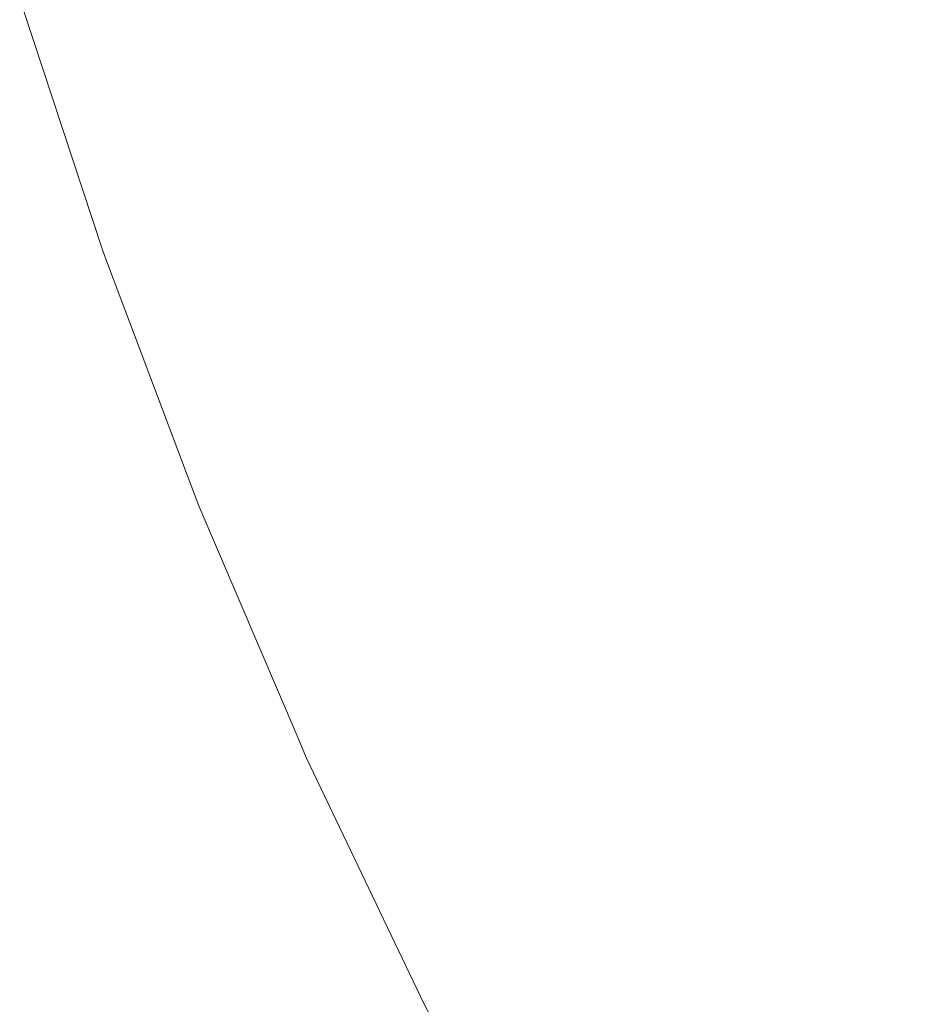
# Model space of a CAD drawing. Header units: centimetres. Extents: x -26 to 27.3, y 37.2 to 39.
# Tile 8 of 256: x -25.9553 to -25.9412, y 37.2551 to 37.2704. Entities that reach past the tile are written whole.
import ezdxf

# ---------------------------------------------------------------- set-up
doc = ezdxf.new("R2010")
doc.units = ezdxf.units.CM
doc.header["$LTSCALE"] = 2.54
doc.layers.add('Lucido design-1', color=7, linetype='Continuous')

# ---------------------------------------------------------------- blocks, each defined once
blk = doc.blocks.new('Gruppo-6-1')
at = {"color": 7, "linetype": 'Continuous', "lineweight": 9}
for points, invisible_edges in [([(-25.942953, 37.270709, -349.335655), (-25.944125, 37.274267, -349.335655), (-25.945934, 37.273714, -349.339392), (-25.944736, 37.270079, -349.339392)], 15), ([(-25.942953, 37.270709, -373.302418), (-25.944125, 37.274267, -373.302418), (-25.945934, 37.273714, -373.306155), (-25.944736, 37.270079, -373.306155)], 15), ([(-25.944381, 37.270204, -350.026716), (-25.945574, 37.273824, -350.026716), (-25.943773, 37.274375, -350.030363), (-25.942605, 37.270832, -350.030363)], 15), ([(-25.944381, 37.270204, -373.993479), (-25.945574, 37.273824, -373.993479), (-25.943773, 37.274375, -373.997126), (-25.942605, 37.270832, -373.997126)], 15), ([(-25.946016, 37.269627, -350.02299), (-25.947232, 37.273316, -350.02299), (-25.945574, 37.273824, -350.026716), (-25.944381, 37.270204, -350.026716)], 15), ([(-25.946016, 37.269627, -373.989753), (-25.947232, 37.273316, -373.989753), (-25.945574, 37.273824, -373.993479), (-25.944381, 37.270204, -373.993479)], 15), ([(-25.944736, 37.270079, -349.339392), (-25.945934, 37.273714, -349.339392), (-25.947589, 37.273207, -349.343202), (-25.946368, 37.269502, -349.343202)], 15), ([(-25.944736, 37.270079, -373.306155), (-25.945934, 37.273714, -373.306155), (-25.947589, 37.273207, -373.309965), (-25.946368, 37.269502, -373.309965)], 15), ([(-25.946368, 37.269502, -349.343202), (-25.947589, 37.273207, -349.343202), (-25.94909, 37.272747, -349.347077), (-25.947848, 37.268979, -349.347077)], 15), ([(-25.946368, 37.269502, -373.309965), (-25.947589, 37.273207, -373.309965), (-25.94909, 37.272747, -373.31384), (-25.947848, 37.268979, -373.31384)], 15), ([(-25.947506, 37.2691, -350.019194), (-25.948743, 37.272853, -350.019194), (-25.947232, 37.273316, -350.02299), (-25.946016, 37.269627, -350.02299)], 15), ([(-25.947506, 37.2691, -373.985957), (-25.948743, 37.272853, -373.985957), (-25.947232, 37.273316, -373.989753), (-25.946016, 37.269627, -373.989753)], 15), ([(-25.947848, 37.268979, -349.347077), (-25.94909, 37.272747, -349.347077), (-25.950433, 37.272336, -349.35101), (-25.949172, 37.268511, -349.35101)], 15), ([(-25.947848, 37.268979, -373.31384), (-25.94909, 37.272747, -373.31384), (-25.950433, 37.272336, -373.317773), (-25.949172, 37.268511, -373.317773)], 15), ([(-25.948849, 37.268625, -350.015332), (-25.950105, 37.272436, -350.015332), (-25.948743, 37.272853, -350.019194), (-25.947506, 37.2691, -350.019194)], 15), ([(-25.948849, 37.268625, -373.982095), (-25.950105, 37.272436, -373.982095), (-25.948743, 37.272853, -373.985957), (-25.947506, 37.2691, -373.985957)], 15), ([(-25.950042, 37.268204, -350.011411), (-25.951315, 37.272066, -350.011411), (-25.950105, 37.272436, -350.015332), (-25.948849, 37.268625, -350.015332)], 15), ([(-25.950042, 37.268204, -373.978174), (-25.951315, 37.272066, -373.978174), (-25.950105, 37.272436, -373.982095), (-25.948849, 37.268625, -373.982095)], 15), ([(-25.949172, 37.268511, -349.35101), (-25.950433, 37.272336, -349.35101), (-25.951617, 37.271973, -349.354995), (-25.95034, 37.268099, -349.354995)], 15), ([(-25.949172, 37.268511, -373.317773), (-25.950433, 37.272336, -373.317773), (-25.951617, 37.271973, -373.321758), (-25.95034, 37.268099, -373.321758)], 15), ([(-25.95034, 37.268099, -349.354995), (-25.951617, 37.271973, -349.354995), (-25.95264, 37.27166, -349.359025), (-25.951348, 37.267742, -349.359025)], 15), ([(-25.95034, 37.268099, -373.321758), (-25.951617, 37.271973, -373.321758), (-25.95264, 37.27166, -373.325788), (-25.951348, 37.267742, -373.325788)], 15), ([(-25.951083, 37.267836, -350.007438), (-25.95237, 37.271742, -350.007438), (-25.951315, 37.272066, -350.011411), (-25.950042, 37.268204, -350.011411)], 15), ([(-25.951083, 37.267836, -373.974201), (-25.95237, 37.271742, -373.974201), (-25.951315, 37.272066, -373.978174), (-25.950042, 37.268204, -373.978174)], 15), ([(-25.951969, 37.267523, -350.00342), (-25.953269, 37.271467, -350.00342), (-25.95237, 37.271742, -350.007438), (-25.951083, 37.267836, -350.007438)], 15), ([(-25.951969, 37.267523, -373.970183), (-25.953269, 37.271467, -373.970183), (-25.95237, 37.271742, -373.974201), (-25.951083, 37.267836, -373.974201)], 15), ([(-25.951348, 37.267742, -349.359025), (-25.95264, 37.27166, -349.359025), (-25.953501, 37.271396, -349.363092), (-25.952197, 37.267443, -349.363092)], 15), ([(-25.951348, 37.267742, -373.325788), (-25.95264, 37.27166, -373.325788), (-25.953501, 37.271396, -373.329855), (-25.952197, 37.267443, -373.329855)], 15), ([(-25.941288, 37.267341, -350.030363), (-25.942605, 37.270832, -350.030363), (-25.940691, 37.271508, -350.033928), (-25.939404, 37.268098, -350.033928)], 15), ([(-25.941288, 37.267341, -373.997126), (-25.942605, 37.270832, -373.997126), (-25.940691, 37.271508, -374.000691), (-25.939404, 37.268098, -374.000691)], 15), ([(-25.952197, 37.267443, -349.363092), (-25.953501, 37.271396, -349.363092), (-25.954198, 37.271183, -349.367189), (-25.952885, 37.267199, -349.367189)], 15), ([(-25.952197, 37.267443, -373.329855), (-25.953501, 37.271396, -373.329855), (-25.954198, 37.271183, -373.333952), (-25.952885, 37.267199, -373.333952)], 15), ([(-25.952698, 37.267266, -349.999363), (-25.954008, 37.271241, -349.999363), (-25.953269, 37.271467, -350.00342), (-25.951969, 37.267523, -350.00342)], 15), ([(-25.952698, 37.267266, -373.966126), (-25.954008, 37.271241, -373.966126), (-25.953269, 37.271467, -373.970183), (-25.951969, 37.267523, -373.970183)], 15), ([(-25.939729, 37.267967, -349.331997), (-25.941022, 37.271391, -349.331997), (-25.942953, 37.270709, -349.335655), (-25.94163, 37.267204, -349.335655)], 15), ([(-25.939729, 37.267967, -373.29876), (-25.941022, 37.271391, -373.29876), (-25.942953, 37.270709, -373.302418), (-25.94163, 37.267204, -373.302418)], 15), ([(-25.953269, 37.267064, -349.995273), (-25.954588, 37.271063, -349.995273), (-25.954008, 37.271241, -349.999363), (-25.952698, 37.267266, -349.999363)], 15), ([(-25.953269, 37.267064, -373.962036), (-25.954588, 37.271063, -373.962036), (-25.954008, 37.271241, -373.966126), (-25.952698, 37.267266, -373.966126)], 15), ([(-25.953681, 37.266918, -349.991159), (-25.955005, 37.270936, -349.991159), (-25.954588, 37.271063, -349.995273), (-25.953269, 37.267064, -349.995273)], 15), ([(-25.953681, 37.266918, -373.957922), (-25.955005, 37.270936, -373.957922), (-25.954588, 37.271063, -373.962036), (-25.953269, 37.267064, -373.962036)], 15), ([(-25.952885, 37.267199, -349.367189), (-25.954198, 37.271183, -349.367189), (-25.954732, 37.271019, -349.37131), (-25.953411, 37.267014, -349.37131)], 15), ([(-25.952885, 37.267199, -373.333952), (-25.954198, 37.271183, -373.333952), (-25.954732, 37.271019, -373.338073), (-25.953411, 37.267014, -373.338073)], 15), ([(-25.953775, 37.266885, -349.375446), (-25.955101, 37.270906, -349.375446), (-25.955305, 37.270844, -349.379592), (-25.953977, 37.266814, -349.379592)], 15), ([(-25.953775, 37.266885, -373.342209), (-25.955101, 37.270906, -373.342209), (-25.955305, 37.270844, -373.346355), (-25.953977, 37.266814, -373.346355)], 15), ([(-25.953932, 37.26683, -349.987027), (-25.955259, 37.270858, -349.987027), (-25.955005, 37.270936, -349.991159), (-25.953681, 37.266918, -349.991159)], 15), ([(-25.953932, 37.26683, -373.95379), (-25.955259, 37.270858, -373.95379), (-25.955005, 37.270936, -373.957922), (-25.953681, 37.266918, -373.957922)], 15), ([(-25.953411, 37.267014, -349.37131), (-25.954732, 37.271019, -349.37131), (-25.955101, 37.270906, -349.375446), (-25.953775, 37.266885, -349.375446)], 15), ([(-25.953411, 37.267014, -373.338073), (-25.954732, 37.271019, -373.338073), (-25.955101, 37.270906, -373.342209), (-25.953775, 37.266885, -373.342209)], 15), ([(-25.955253, 37.270534, -349.382667), (-25.954021, 37.266798, -349.382667), (-25.953977, 37.266814, -349.379592), (-25.955305, 37.270844, -349.379592)], 14), ([(-25.955253, 37.270534, -373.34943), (-25.954021, 37.266798, -373.34943), (-25.953977, 37.266814, -373.346355), (-25.955305, 37.270844, -373.346355)], 14), ([(-25.955259, 37.270858, -349.987027), (-25.953932, 37.26683, -349.987027), (-25.954021, 37.266798, -349.982667), (-25.955253, 37.270534, -349.982667)], 11), ([(-25.955259, 37.270858, -373.95379), (-25.953932, 37.26683, -373.95379), (-25.954021, 37.266798, -373.94943), (-25.955253, 37.270534, -373.94943)], 11), ([(-25.943036, 37.266639, -350.026716), (-25.944381, 37.270204, -350.026716), (-25.942605, 37.270832, -350.030363), (-25.941288, 37.267341, -350.030363)], 15), ([(-25.943036, 37.266639, -373.993479), (-25.944381, 37.270204, -373.993479), (-25.942605, 37.270832, -373.997126), (-25.941288, 37.267341, -373.997126)], 15), ([(-25.94163, 37.267204, -349.335655), (-25.942953, 37.270709, -349.335655), (-25.944736, 37.270079, -349.339392), (-25.943384, 37.266498, -349.339392)], 15), ([(-25.94163, 37.267204, -373.302418), (-25.942953, 37.270709, -373.302418), (-25.944736, 37.270079, -373.306155), (-25.943384, 37.266498, -373.306155)], 15), ([(-25.954021, 37.266798, -349.382667), (-25.955253, 37.270534, -349.382667), (-25.955253, 37.270534, -349.982667), (-25.954021, 37.266798, -349.982667)], 10), ([(-25.954021, 37.266798, -373.34943), (-25.955253, 37.270534, -373.34943), (-25.955253, 37.270534, -373.94943), (-25.954021, 37.266798, -373.94943)], 10), ([(-25.944644, 37.265992, -350.02299), (-25.946016, 37.269627, -350.02299), (-25.944381, 37.270204, -350.026716), (-25.943036, 37.266639, -350.026716)], 15), ([(-25.944644, 37.265992, -373.989753), (-25.946016, 37.269627, -373.989753), (-25.944381, 37.270204, -373.993479), (-25.943036, 37.266639, -373.993479)], 15), ([(-25.943384, 37.266498, -349.339392), (-25.944736, 37.270079, -349.339392), (-25.946368, 37.269502, -349.343202), (-25.944991, 37.265853, -349.343202)], 15), ([(-25.943384, 37.266498, -373.306155), (-25.944736, 37.270079, -373.306155), (-25.946368, 37.269502, -373.309965), (-25.944991, 37.265853, -373.309965)], 15), ([(-25.946111, 37.265403, -350.019194), (-25.947506, 37.2691, -350.019194), (-25.946016, 37.269627, -350.02299), (-25.944644, 37.265992, -350.02299)], 15), ([(-25.946111, 37.265403, -373.985957), (-25.947506, 37.2691, -373.985957), (-25.946016, 37.269627, -373.989753), (-25.944644, 37.265992, -373.989753)], 15), ([(-25.944991, 37.265853, -349.343202), (-25.946368, 37.269502, -349.343202), (-25.947848, 37.268979, -349.347077), (-25.946447, 37.265268, -349.347077)], 15), ([(-25.944991, 37.265853, -373.309965), (-25.946368, 37.269502, -373.309965), (-25.947848, 37.268979, -373.31384), (-25.946447, 37.265268, -373.31384)], 15), ([(-25.947433, 37.264872, -350.015332), (-25.948849, 37.268625, -350.015332), (-25.947506, 37.2691, -350.019194), (-25.946111, 37.265403, -350.019194)], 15), ([(-25.947433, 37.264872, -373.982095), (-25.948849, 37.268625, -373.982095), (-25.947506, 37.2691, -373.985957), (-25.946111, 37.265403, -373.985957)], 15), ([(-25.946447, 37.265268, -349.347077), (-25.947848, 37.268979, -349.347077), (-25.949172, 37.268511, -349.35101), (-25.94775, 37.264744, -349.35101)], 15), ([(-25.946447, 37.265268, -373.31384), (-25.947848, 37.268979, -373.31384), (-25.949172, 37.268511, -373.317773), (-25.94775, 37.264744, -373.317773)], 15), ([(-25.948607, 37.2644, -350.011411), (-25.950042, 37.268204, -350.011411), (-25.948849, 37.268625, -350.015332), (-25.947433, 37.264872, -350.015332)], 15), ([(-25.948607, 37.2644, -373.978174), (-25.950042, 37.268204, -373.978174), (-25.948849, 37.268625, -373.982095), (-25.947433, 37.264872, -373.982095)], 15), ([(-25.94775, 37.264744, -349.35101), (-25.949172, 37.268511, -349.35101), (-25.95034, 37.268099, -349.354995), (-25.948899, 37.264282, -349.354995)], 15), ([(-25.94775, 37.264744, -373.317773), (-25.949172, 37.268511, -373.317773), (-25.95034, 37.268099, -373.321758), (-25.948899, 37.264282, -373.321758)], 15), ([(-25.949631, 37.263988, -350.007438), (-25.951083, 37.267836, -350.007438), (-25.950042, 37.268204, -350.011411), (-25.948607, 37.2644, -350.011411)], 15), ([(-25.949631, 37.263988, -373.974201), (-25.951083, 37.267836, -373.974201), (-25.950042, 37.268204, -373.978174), (-25.948607, 37.2644, -373.978174)], 15), ([(-25.948899, 37.264282, -349.354995), (-25.95034, 37.268099, -349.354995), (-25.951348, 37.267742, -349.359025), (-25.949892, 37.263883, -349.359025)], 15), ([(-25.948899, 37.264282, -373.321758), (-25.95034, 37.268099, -373.321758), (-25.951348, 37.267742, -373.325788), (-25.949892, 37.263883, -373.325788)], 15), ([(-25.939823, 37.263909, -350.030363), (-25.941288, 37.267341, -350.030363), (-25.939404, 37.268098, -350.033928), (-25.937974, 37.264745, -350.033928)], 15), ([(-25.939823, 37.263909, -373.997126), (-25.941288, 37.267341, -373.997126), (-25.939404, 37.268098, -374.000691), (-25.937974, 37.264745, -374.000691)], 15), ([(-25.938293, 37.264601, -349.331997), (-25.939729, 37.267967, -349.331997), (-25.94163, 37.267204, -349.335655), (-25.940159, 37.263757, -349.335655)], 15), ([(-25.938293, 37.264601, -373.29876), (-25.939729, 37.267967, -373.29876), (-25.94163, 37.267204, -373.302418), (-25.940159, 37.263757, -373.302418)], 15), ([(-25.949892, 37.263883, -349.359025), (-25.951348, 37.267742, -349.359025), (-25.952197, 37.267443, -349.363092), (-25.950728, 37.263548, -349.363092)], 15), ([(-25.949892, 37.263883, -373.325788), (-25.951348, 37.267742, -373.325788), (-25.952197, 37.267443, -373.329855), (-25.950728, 37.263548, -373.329855)], 15), ([(-25.950502, 37.263638, -350.00342), (-25.951969, 37.267523, -350.00342), (-25.951083, 37.267836, -350.007438), (-25.949631, 37.263988, -350.007438)], 15), ([(-25.950502, 37.263638, -373.970183), (-25.951969, 37.267523, -373.970183), (-25.951083, 37.267836, -373.974201), (-25.949631, 37.263988, -373.974201)], 15), ([(-25.950728, 37.263548, -349.363092), (-25.952197, 37.267443, -349.363092), (-25.952885, 37.267199, -349.367189), (-25.951404, 37.263276, -349.367189)], 15), ([(-25.950728, 37.263548, -373.329855), (-25.952197, 37.267443, -373.329855), (-25.952885, 37.267199, -373.333952), (-25.951404, 37.263276, -373.333952)], 15), ([(-25.95122, 37.26335, -349.999363), (-25.952698, 37.267266, -349.999363), (-25.951969, 37.267523, -350.00342), (-25.950502, 37.263638, -350.00342)], 15), ([(-25.95122, 37.26335, -373.966126), (-25.952698, 37.267266, -373.966126), (-25.951969, 37.267523, -373.970183), (-25.950502, 37.263638, -373.970183)], 15), ([(-25.951782, 37.263124, -349.995273), (-25.953269, 37.267064, -349.995273), (-25.952698, 37.267266, -349.999363), (-25.95122, 37.26335, -349.999363)], 15), ([(-25.951782, 37.263124, -373.962036), (-25.953269, 37.267064, -373.962036), (-25.952698, 37.267266, -373.966126), (-25.95122, 37.26335, -373.966126)], 15), ([(-25.94154, 37.263133, -350.026716), (-25.943036, 37.266639, -350.026716), (-25.941288, 37.267341, -350.030363), (-25.939823, 37.263909, -350.030363)], 15), ([(-25.94154, 37.263133, -373.993479), (-25.943036, 37.266639, -373.993479), (-25.941288, 37.267341, -373.997126), (-25.939823, 37.263909, -373.997126)], 15), ([(-25.951404, 37.263276, -349.367189), (-25.952885, 37.267199, -349.367189), (-25.953411, 37.267014, -349.37131), (-25.951922, 37.263068, -349.37131)], 15), ([(-25.951404, 37.263276, -373.333952), (-25.952885, 37.267199, -373.333952), (-25.953411, 37.267014, -373.338073), (-25.951922, 37.263068, -373.338073)], 15), ([(-25.940159, 37.263757, -349.335655), (-25.94163, 37.267204, -349.335655), (-25.943384, 37.266498, -349.339392), (-25.941882, 37.262978, -349.339392)], 15), ([(-25.940159, 37.263757, -373.302418), (-25.94163, 37.267204, -373.302418), (-25.943384, 37.266498, -373.306155), (-25.941882, 37.262978, -373.306155)], 15), ([(-25.951922, 37.263068, -349.37131), (-25.953411, 37.267014, -349.37131), (-25.953775, 37.266885, -349.375446), (-25.95228, 37.262924, -349.375446)], 15), ([(-25.951922, 37.263068, -373.338073), (-25.953411, 37.267014, -373.338073), (-25.953775, 37.266885, -373.342209), (-25.95228, 37.262924, -373.342209)], 15), ([(-25.952187, 37.262961, -349.991159), (-25.953681, 37.266918, -349.991159), (-25.953269, 37.267064, -349.995273), (-25.951782, 37.263124, -349.995273)], 15), ([(-25.952187, 37.262961, -373.957922), (-25.953681, 37.266918, -373.957922), (-25.953269, 37.267064, -373.962036), (-25.951782, 37.263124, -373.962036)], 15), ([(-25.953988, 37.266709, -349.982667), (-25.954021, 37.266798, -349.982667), (-25.953932, 37.26683, -349.987027)], 10), ([(-25.953988, 37.266709, -373.94943), (-25.954021, 37.266798, -373.94943), (-25.953932, 37.26683, -373.95379)], 10), ([(-25.953977, 37.266814, -349.379592), (-25.954021, 37.266798, -349.382667), (-25.953988, 37.266709, -349.382667)], 9), ([(-25.953977, 37.266814, -373.346355), (-25.954021, 37.266798, -373.34943), (-25.953988, 37.266709, -373.34943)], 9), ([(-25.954021, 37.266798, -349.982667), (-25.953988, 37.266709, -349.982667), (-25.953988, 37.266709, -349.382667), (-25.954021, 37.266798, -349.382667)], 10), ([(-25.954021, 37.266798, -373.94943), (-25.953988, 37.266709, -373.94943), (-25.953988, 37.266709, -373.34943), (-25.954021, 37.266798, -373.34943)], 10), ([(-25.953932, 37.26683, -349.987027), (-25.952434, 37.262862, -349.987027), (-25.952564, 37.262936, -349.982667), (-25.953988, 37.266709, -349.982667)], 11), ([(-25.953932, 37.26683, -373.95379), (-25.952434, 37.262862, -373.95379), (-25.952564, 37.262936, -373.94943), (-25.953988, 37.266709, -373.94943)], 11), ([(-25.953988, 37.266709, -349.382667), (-25.952564, 37.262936, -349.382667), (-25.952479, 37.262844, -349.379592), (-25.953977, 37.266814, -349.379592)], 14), ([(-25.953988, 37.266709, -373.34943), (-25.952564, 37.262936, -373.34943), (-25.952479, 37.262844, -373.346355), (-25.953977, 37.266814, -373.346355)], 14), ([(-25.95228, 37.262924, -349.375446), (-25.953775, 37.266885, -349.375446), (-25.953977, 37.266814, -349.379592), (-25.952479, 37.262844, -349.379592)], 15), ([(-25.95228, 37.262924, -373.342209), (-25.953775, 37.266885, -373.342209), (-25.953977, 37.266814, -373.346355), (-25.952479, 37.262844, -373.346355)], 15), ([(-25.952434, 37.262862, -349.987027), (-25.953932, 37.26683, -349.987027), (-25.953681, 37.266918, -349.991159), (-25.952187, 37.262961, -349.991159)], 15), ([(-25.952434, 37.262862, -373.95379), (-25.953932, 37.26683, -373.95379), (-25.953681, 37.266918, -373.957922), (-25.952187, 37.262961, -373.957922)], 15), ([(-25.952564, 37.262936, -349.982667), (-25.952564, 37.262936, -349.382667), (-25.953988, 37.266709, -349.382667), (-25.953988, 37.266709, -349.982667)], 5), ([(-25.952564, 37.262936, -373.94943), (-25.952564, 37.262936, -373.34943), (-25.953988, 37.266709, -373.34943), (-25.953988, 37.266709, -373.94943)], 5), ([(-25.94312, 37.262419, -350.02299), (-25.944644, 37.265992, -350.02299), (-25.943036, 37.266639, -350.026716), (-25.94154, 37.263133, -350.026716)], 15), ([(-25.94312, 37.262419, -373.989753), (-25.944644, 37.265992, -373.989753), (-25.943036, 37.266639, -373.993479), (-25.94154, 37.263133, -373.993479)], 15), ([(-25.941882, 37.262978, -349.339392), (-25.943384, 37.266498, -349.339392), (-25.944991, 37.265853, -349.343202), (-25.94346, 37.262265, -349.343202)], 15), ([(-25.941882, 37.262978, -373.306155), (-25.943384, 37.266498, -373.306155), (-25.944991, 37.265853, -373.309965), (-25.94346, 37.262265, -373.309965)], 15), ([(-25.94456, 37.261768, -350.019194), (-25.946111, 37.265403, -350.019194), (-25.944644, 37.265992, -350.02299), (-25.94312, 37.262419, -350.02299)], 15), ([(-25.94456, 37.261768, -373.985957), (-25.946111, 37.265403, -373.985957), (-25.944644, 37.265992, -373.989753), (-25.94312, 37.262419, -373.989753)], 15), ([(-25.94346, 37.262265, -349.343202), (-25.944991, 37.265853, -349.343202), (-25.946447, 37.265268, -349.347077), (-25.94489, 37.261619, -349.347077)], 15), ([(-25.94346, 37.262265, -373.309965), (-25.944991, 37.265853, -373.309965), (-25.946447, 37.265268, -373.31384), (-25.94489, 37.261619, -373.31384)], 15), ([(-25.945858, 37.261181, -350.015332), (-25.947433, 37.264872, -350.015332), (-25.946111, 37.265403, -350.019194), (-25.94456, 37.261768, -350.019194)], 15), ([(-25.945858, 37.261181, -373.982095), (-25.947433, 37.264872, -373.982095), (-25.946111, 37.265403, -373.985957), (-25.94456, 37.261768, -373.985957)], 15), ([(-25.94489, 37.261619, -349.347077), (-25.946447, 37.265268, -349.347077), (-25.94775, 37.264744, -349.35101), (-25.94617, 37.26104, -349.35101)], 15), ([(-25.94489, 37.261619, -373.31384), (-25.946447, 37.265268, -373.31384), (-25.94775, 37.264744, -373.317773), (-25.94617, 37.26104, -373.317773)], 15), ([(-25.947011, 37.26066, -350.011411), (-25.948607, 37.2644, -350.011411), (-25.947433, 37.264872, -350.015332), (-25.945858, 37.261181, -350.015332)], 15), ([(-25.947011, 37.26066, -373.978174), (-25.948607, 37.2644, -373.978174), (-25.947433, 37.264872, -373.982095), (-25.945858, 37.261181, -373.982095)], 15), ([(-25.94617, 37.26104, -349.35101), (-25.94775, 37.264744, -349.35101), (-25.948899, 37.264282, -349.354995), (-25.947298, 37.26053, -349.354995)], 15), ([(-25.94617, 37.26104, -373.317773), (-25.94775, 37.264744, -373.317773), (-25.948899, 37.264282, -373.321758), (-25.947298, 37.26053, -373.321758)], 15), ([(-25.948016, 37.260206, -350.007438), (-25.949631, 37.263988, -350.007438), (-25.948607, 37.2644, -350.011411), (-25.947011, 37.26066, -350.011411)], 15), ([(-25.948016, 37.260206, -373.974201), (-25.949631, 37.263988, -373.974201), (-25.948607, 37.2644, -373.978174), (-25.947011, 37.26066, -373.978174)], 15), ([(-25.947298, 37.26053, -349.354995), (-25.948899, 37.264282, -349.354995), (-25.949892, 37.263883, -349.359025), (-25.948273, 37.26009, -349.359025)], 15), ([(-25.947298, 37.26053, -373.321758), (-25.948899, 37.264282, -373.321758), (-25.949892, 37.263883, -373.325788), (-25.948273, 37.26009, -373.325788)], 15), ([(-25.948273, 37.26009, -349.359025), (-25.949892, 37.263883, -349.359025), (-25.950728, 37.263548, -349.363092), (-25.949094, 37.259719, -349.363092)], 15), ([(-25.948273, 37.26009, -373.325788), (-25.949892, 37.263883, -373.325788), (-25.950728, 37.263548, -373.329855), (-25.949094, 37.259719, -373.329855)], 15), ([(-25.948873, 37.259819, -350.00342), (-25.950502, 37.263638, -350.00342), (-25.949631, 37.263988, -350.007438), (-25.948016, 37.260206, -350.007438)], 15), ([(-25.948873, 37.259819, -373.970183), (-25.950502, 37.263638, -373.970183), (-25.949631, 37.263988, -373.974201), (-25.948016, 37.260206, -373.974201)], 15), ([(-25.939897, 37.259695, -350.026716), (-25.94154, 37.263133, -350.026716), (-25.939823, 37.263909, -350.030363), (-25.938215, 37.260543, -350.030363)], 15), ([(-25.939897, 37.259695, -373.993479), (-25.94154, 37.263133, -373.993479), (-25.939823, 37.263909, -373.997126), (-25.938215, 37.260543, -373.997126)], 15), ([(-25.938544, 37.260377, -349.335655), (-25.940159, 37.263757, -349.335655), (-25.941882, 37.262978, -349.339392), (-25.940232, 37.259525, -349.339392)], 15), ([(-25.938544, 37.260377, -373.302418), (-25.940159, 37.263757, -373.302418), (-25.941882, 37.262978, -373.306155), (-25.940232, 37.259525, -373.306155)], 15), ([(-25.949578, 37.2595, -349.999363), (-25.95122, 37.26335, -349.999363), (-25.950502, 37.263638, -350.00342), (-25.948873, 37.259819, -350.00342)], 15), ([(-25.949578, 37.2595, -373.966126), (-25.95122, 37.26335, -373.966126), (-25.950502, 37.263638, -373.970183), (-25.948873, 37.259819, -373.970183)], 15), ([(-25.949094, 37.259719, -349.363092), (-25.950728, 37.263548, -349.363092), (-25.951404, 37.263276, -349.367189), (-25.949758, 37.259418, -349.367189)], 15), ([(-25.949094, 37.259719, -373.329855), (-25.950728, 37.263548, -373.329855), (-25.951404, 37.263276, -373.333952), (-25.949758, 37.259418, -373.333952)], 15), ([(-25.949758, 37.259418, -349.367189), (-25.951404, 37.263276, -349.367189), (-25.951922, 37.263068, -349.37131), (-25.950267, 37.259188, -349.37131)], 15), ([(-25.949758, 37.259418, -373.333952), (-25.951404, 37.263276, -373.333952), (-25.951922, 37.263068, -373.338073), (-25.950267, 37.259188, -373.338073)], 15), ([(-25.95013, 37.259251, -349.995273), (-25.951782, 37.263124, -349.995273), (-25.95122, 37.26335, -349.999363), (-25.949578, 37.2595, -349.999363)], 15), ([(-25.95013, 37.259251, -373.962036), (-25.951782, 37.263124, -373.962036), (-25.95122, 37.26335, -373.966126), (-25.949578, 37.2595, -373.966126)], 15), ([(-25.950527, 37.259071, -349.991159), (-25.952187, 37.262961, -349.991159), (-25.951782, 37.263124, -349.995273), (-25.95013, 37.259251, -349.995273)], 15), ([(-25.950527, 37.259071, -373.957922), (-25.952187, 37.262961, -373.957922), (-25.951782, 37.263124, -373.962036), (-25.95013, 37.259251, -373.962036)], 15), ([(-25.941445, 37.258914, -350.02299), (-25.94312, 37.262419, -350.02299), (-25.94154, 37.263133, -350.026716), (-25.939897, 37.259695, -350.026716)], 15), ([(-25.941445, 37.258914, -373.989753), (-25.94312, 37.262419, -373.989753), (-25.94154, 37.263133, -373.993479), (-25.939897, 37.259695, -373.993479)], 15), ([(-25.95077, 37.258961, -349.987027), (-25.952434, 37.262862, -349.987027), (-25.952187, 37.262961, -349.991159), (-25.950527, 37.259071, -349.991159)], 15), ([(-25.95077, 37.258961, -373.95379), (-25.952434, 37.262862, -373.95379), (-25.952187, 37.262961, -373.957922), (-25.950527, 37.259071, -373.957922)], 15), ([(-25.950267, 37.259188, -349.37131), (-25.951922, 37.263068, -349.37131), (-25.95228, 37.262924, -349.375446), (-25.950619, 37.259029, -349.375446)], 15), ([(-25.950267, 37.259188, -373.338073), (-25.951922, 37.263068, -373.338073), (-25.95228, 37.262924, -373.342209), (-25.950619, 37.259029, -373.342209)], 15), ([(-25.940232, 37.259525, -349.339392), (-25.941882, 37.262978, -349.339392), (-25.94346, 37.262265, -349.343202), (-25.941779, 37.258746, -349.343202)], 15), ([(-25.940232, 37.259525, -373.306155), (-25.941882, 37.262978, -373.306155), (-25.94346, 37.262265, -373.309965), (-25.941779, 37.258746, -373.309965)], 15), ([(-25.952564, 37.262936, -349.382667), (-25.952523, 37.262826, -349.382667), (-25.952479, 37.262844, -349.379592)], 10), ([(-25.952523, 37.262826, -349.382667), (-25.952564, 37.262936, -349.382667), (-25.952564, 37.262936, -349.982667), (-25.952523, 37.262826, -349.982667)], 10), ([(-25.952434, 37.262862, -349.987027), (-25.952523, 37.262826, -349.982667), (-25.952564, 37.262936, -349.982667)], 9), ([(-25.952564, 37.262936, -373.34943), (-25.952523, 37.262826, -373.34943), (-25.952479, 37.262844, -373.346355)], 10), ([(-25.952523, 37.262826, -373.34943), (-25.952564, 37.262936, -373.34943), (-25.952564, 37.262936, -373.94943), (-25.952523, 37.262826, -373.94943)], 10), ([(-25.952434, 37.262862, -373.95379), (-25.952523, 37.262826, -373.94943), (-25.952564, 37.262936, -373.94943)], 9), ([(-25.950984, 37.259221, -349.982667), (-25.952523, 37.262826, -349.982667), (-25.952434, 37.262862, -349.987027), (-25.95077, 37.258961, -349.987027)], 14), ([(-25.950984, 37.259221, -373.94943), (-25.952523, 37.262826, -373.94943), (-25.952434, 37.262862, -373.95379), (-25.95077, 37.258961, -373.95379)], 14), ([(-25.950813, 37.258941, -349.379592), (-25.952479, 37.262844, -349.379592), (-25.952523, 37.262826, -349.382667), (-25.950984, 37.259221, -349.382667)], 11), ([(-25.950813, 37.258941, -373.346355), (-25.952479, 37.262844, -373.346355), (-25.952523, 37.262826, -373.34943), (-25.950984, 37.259221, -373.34943)], 11), ([(-25.952523, 37.262826, -349.982667), (-25.950984, 37.259221, -349.982667), (-25.950984, 37.259221, -349.382667), (-25.952523, 37.262826, -349.382667)], 10), ([(-25.952523, 37.262826, -373.94943), (-25.950984, 37.259221, -373.94943), (-25.950984, 37.259221, -373.34943), (-25.952523, 37.262826, -373.34943)], 10), ([(-25.950619, 37.259029, -349.375446), (-25.95228, 37.262924, -349.375446), (-25.952479, 37.262844, -349.379592), (-25.950813, 37.258941, -349.379592)], 15), ([(-25.950619, 37.259029, -373.342209), (-25.95228, 37.262924, -373.342209), (-25.952479, 37.262844, -373.346355), (-25.950813, 37.258941, -373.346355)], 15), ([(-25.942856, 37.258202, -350.019194), (-25.94456, 37.261768, -350.019194), (-25.94312, 37.262419, -350.02299), (-25.941445, 37.258914, -350.02299)], 15), ([(-25.942856, 37.258202, -373.985957), (-25.94456, 37.261768, -373.985957), (-25.94312, 37.262419, -373.989753), (-25.941445, 37.258914, -373.989753)], 15), ([(-25.941779, 37.258746, -349.343202), (-25.94346, 37.262265, -349.343202), (-25.94489, 37.261619, -349.347077), (-25.94318, 37.258039, -349.347077)], 15), ([(-25.941779, 37.258746, -373.309965), (-25.94346, 37.262265, -373.309965), (-25.94489, 37.261619, -373.31384), (-25.94318, 37.258039, -373.31384)], 15), ([(-25.944128, 37.257561, -350.015332), (-25.945858, 37.261181, -350.015332), (-25.94456, 37.261768, -350.019194), (-25.942856, 37.258202, -350.019194)], 15), ([(-25.944128, 37.257561, -373.982095), (-25.945858, 37.261181, -373.982095), (-25.94456, 37.261768, -373.985957), (-25.942856, 37.258202, -373.985957)], 15), ([(-25.94318, 37.258039, -349.347077), (-25.94489, 37.261619, -349.347077), (-25.94617, 37.26104, -349.35101), (-25.944434, 37.257407, -349.35101)], 15), ([(-25.94318, 37.258039, -373.31384), (-25.94489, 37.261619, -373.31384), (-25.94617, 37.26104, -373.317773), (-25.944434, 37.257407, -373.317773)], 15), ([(-25.945258, 37.256992, -350.011411), (-25.947011, 37.26066, -350.011411), (-25.945858, 37.261181, -350.015332), (-25.944128, 37.257561, -350.015332)], 15), ([(-25.945258, 37.256992, -373.978174), (-25.947011, 37.26066, -373.978174), (-25.945858, 37.261181, -373.982095), (-25.944128, 37.257561, -373.982095)], 15), ([(-25.944434, 37.257407, -349.35101), (-25.94617, 37.26104, -349.35101), (-25.947298, 37.26053, -349.354995), (-25.94554, 37.25685, -349.354995)], 15), ([(-25.944434, 37.257407, -373.317773), (-25.94617, 37.26104, -373.317773), (-25.947298, 37.26053, -373.321758), (-25.94554, 37.25685, -373.321758)], 15), ([(-25.946243, 37.256495, -350.007438), (-25.948016, 37.260206, -350.007438), (-25.947011, 37.26066, -350.011411), (-25.945258, 37.256992, -350.011411)], 15), ([(-25.946243, 37.256495, -373.974201), (-25.948016, 37.260206, -373.974201), (-25.947011, 37.26066, -373.978174), (-25.945258, 37.256992, -373.978174)], 15), ([(-25.94554, 37.25685, -349.354995), (-25.947298, 37.26053, -349.354995), (-25.948273, 37.26009, -349.359025), (-25.946495, 37.256368, -349.359025)], 15), ([(-25.94554, 37.25685, -373.321758), (-25.947298, 37.26053, -373.321758), (-25.948273, 37.26009, -373.325788), (-25.946495, 37.256368, -373.325788)], 15), ([(-25.947082, 37.256072, -350.00342), (-25.948873, 37.259819, -350.00342), (-25.948016, 37.260206, -350.007438), (-25.946243, 37.256495, -350.007438)], 15), ([(-25.947082, 37.256072, -373.970183), (-25.948873, 37.259819, -373.970183), (-25.948016, 37.260206, -373.974201), (-25.946243, 37.256495, -373.974201)], 15), ([(-25.946495, 37.256368, -349.359025), (-25.948273, 37.26009, -349.359025), (-25.949094, 37.259719, -349.363092), (-25.947299, 37.255963, -349.363092)], 15), ([(-25.946495, 37.256368, -373.325788), (-25.948273, 37.26009, -373.325788), (-25.949094, 37.259719, -373.329855), (-25.947299, 37.255963, -373.329855)], 15), ([(-25.947773, 37.255724, -349.999363), (-25.949578, 37.2595, -349.999363), (-25.948873, 37.259819, -350.00342), (-25.947082, 37.256072, -350.00342)], 15), ([(-25.947773, 37.255724, -373.966126), (-25.949578, 37.2595, -373.966126), (-25.948873, 37.259819, -373.970183), (-25.947082, 37.256072, -373.970183)], 15), ([(-25.947299, 37.255963, -349.363092), (-25.949094, 37.259719, -349.363092), (-25.949758, 37.259418, -349.367189), (-25.94795, 37.255634, -349.367189)], 15), ([(-25.947299, 37.255963, -373.329855), (-25.949094, 37.259719, -373.329855), (-25.949758, 37.259418, -373.333952), (-25.94795, 37.255634, -373.333952)], 15), ([(-25.939623, 37.255483, -350.02299), (-25.941445, 37.258914, -350.02299), (-25.939897, 37.259695, -350.026716), (-25.938109, 37.256329, -350.026716)], 15), ([(-25.939623, 37.255483, -373.989753), (-25.941445, 37.258914, -373.989753), (-25.939897, 37.259695, -373.993479), (-25.938109, 37.256329, -373.993479)], 15), ([(-25.948314, 37.255451, -349.995273), (-25.95013, 37.259251, -349.995273), (-25.949578, 37.2595, -349.999363), (-25.947773, 37.255724, -349.999363)], 15), ([(-25.948314, 37.255451, -373.962036), (-25.95013, 37.259251, -373.962036), (-25.949578, 37.2595, -373.966126), (-25.947773, 37.255724, -373.966126)], 15), ([(-25.938437, 37.256145, -349.339392), (-25.940232, 37.259525, -349.339392), (-25.941779, 37.258746, -349.343202), (-25.939949, 37.255301, -349.343202)], 15), ([(-25.938437, 37.256145, -373.306155), (-25.940232, 37.259525, -373.306155), (-25.941779, 37.258746, -373.309965), (-25.939949, 37.255301, -373.309965)], 15), ([(-25.94795, 37.255634, -349.367189), (-25.949758, 37.259418, -349.367189), (-25.950267, 37.259188, -349.37131), (-25.948449, 37.255383, -349.37131)], 15), ([(-25.94795, 37.255634, -373.333952), (-25.949758, 37.259418, -373.333952), (-25.950267, 37.259188, -373.338073), (-25.948449, 37.255383, -373.338073)], 15), ([(-25.950984, 37.259221, -349.382667), (-25.950857, 37.258922, -349.382667), (-25.950813, 37.258941, -349.379592)], 10), ([(-25.950857, 37.258922, -349.382667), (-25.950984, 37.259221, -349.382667), (-25.950984, 37.259221, -349.982667), (-25.950857, 37.258922, -349.982667)], 10), ([(-25.95077, 37.258961, -349.987027), (-25.950857, 37.258922, -349.982667), (-25.950984, 37.259221, -349.982667)], 9), ([(-25.950984, 37.259221, -373.34943), (-25.950857, 37.258922, -373.34943), (-25.950813, 37.258941, -373.346355)], 10), ([(-25.950857, 37.258922, -373.34943), (-25.950984, 37.259221, -373.34943), (-25.950984, 37.259221, -373.94943), (-25.950857, 37.258922, -373.94943)], 10), ([(-25.95077, 37.258961, -373.95379), (-25.950857, 37.258922, -373.94943), (-25.950984, 37.259221, -373.94943)], 9), ([(-25.948449, 37.255383, -349.37131), (-25.950267, 37.259188, -349.37131), (-25.950619, 37.259029, -349.375446), (-25.948793, 37.255209, -349.375446)], 15), ([(-25.948449, 37.255383, -373.338073), (-25.950267, 37.259188, -373.338073), (-25.950619, 37.259029, -373.342209), (-25.948793, 37.255209, -373.342209)], 15), ([(-25.948704, 37.255254, -349.991159), (-25.950527, 37.259071, -349.991159), (-25.95013, 37.259251, -349.995273), (-25.948314, 37.255451, -349.995273)], 15), ([(-25.948704, 37.255254, -373.957922), (-25.950527, 37.259071, -373.957922), (-25.95013, 37.259251, -373.962036), (-25.948314, 37.255451, -373.962036)], 15), ([(-25.948793, 37.255209, -349.375446), (-25.950619, 37.259029, -349.375446), (-25.950813, 37.258941, -349.379592), (-25.948984, 37.255113, -349.379592)], 15), ([(-25.948793, 37.255209, -373.342209), (-25.950619, 37.259029, -373.342209), (-25.950813, 37.258941, -373.346355), (-25.948984, 37.255113, -373.346355)], 15), ([(-25.948941, 37.255134, -349.987027), (-25.95077, 37.258961, -349.987027), (-25.950527, 37.259071, -349.991159), (-25.948704, 37.255254, -349.991159)], 15), ([(-25.948941, 37.255134, -373.95379), (-25.95077, 37.258961, -373.95379), (-25.950527, 37.259071, -373.957922), (-25.948704, 37.255254, -373.957922)], 15), ([(-25.949254, 37.255568, -349.982667), (-25.950857, 37.258922, -349.982667), (-25.95077, 37.258961, -349.987027), (-25.948941, 37.255134, -349.987027)], 14), ([(-25.949254, 37.255568, -373.94943), (-25.950857, 37.258922, -373.94943), (-25.95077, 37.258961, -373.95379), (-25.948941, 37.255134, -373.95379)], 14), ([(-25.948984, 37.255113, -349.379592), (-25.950813, 37.258941, -349.379592), (-25.950857, 37.258922, -349.382667), (-25.949254, 37.255568, -349.382667)], 11), ([(-25.948984, 37.255113, -373.346355), (-25.950813, 37.258941, -373.346355), (-25.950857, 37.258922, -373.34943), (-25.949254, 37.255568, -373.34943)], 11), ([(-25.950857, 37.258922, -349.982667), (-25.949254, 37.255568, -349.982667), (-25.949254, 37.255568, -349.382667), (-25.950857, 37.258922, -349.382667)], 10), ([(-25.950857, 37.258922, -373.94943), (-25.949254, 37.255568, -373.94943), (-25.949254, 37.255568, -373.34943), (-25.950857, 37.258922, -373.34943)], 10), ([(-25.941003, 37.254712, -350.019194), (-25.942856, 37.258202, -350.019194), (-25.941445, 37.258914, -350.02299), (-25.939623, 37.255483, -350.02299)], 15), ([(-25.941003, 37.254712, -373.985957), (-25.942856, 37.258202, -373.985957), (-25.941445, 37.258914, -373.989753), (-25.939623, 37.255483, -373.989753)], 15), ([(-25.939949, 37.255301, -349.343202), (-25.941779, 37.258746, -349.343202), (-25.94318, 37.258039, -349.347077), (-25.941319, 37.254536, -349.347077)], 15), ([(-25.939949, 37.255301, -373.309965), (-25.941779, 37.258746, -373.309965), (-25.94318, 37.258039, -373.31384), (-25.941319, 37.254536, -373.31384)], 15), ([(-25.942246, 37.254018, -350.015332), (-25.944128, 37.257561, -350.015332), (-25.942856, 37.258202, -350.019194), (-25.941003, 37.254712, -350.019194)], 15), ([(-25.942246, 37.254018, -373.982095), (-25.944128, 37.257561, -373.982095), (-25.942856, 37.258202, -373.985957), (-25.941003, 37.254712, -373.985957)], 15), ([(-25.941319, 37.254536, -349.347077), (-25.94318, 37.258039, -349.347077), (-25.944434, 37.257407, -349.35101), (-25.942545, 37.253851, -349.35101)], 15), ([(-25.941319, 37.254536, -373.31384), (-25.94318, 37.258039, -373.31384), (-25.944434, 37.257407, -373.317773), (-25.942545, 37.253851, -373.317773)], 15), ([(-25.943351, 37.253401, -350.011411), (-25.945258, 37.256992, -350.011411), (-25.944128, 37.257561, -350.015332), (-25.942246, 37.254018, -350.015332)], 15), ([(-25.943351, 37.253401, -373.978174), (-25.945258, 37.256992, -373.978174), (-25.944128, 37.257561, -373.982095), (-25.942246, 37.254018, -373.982095)], 15), ([(-25.942545, 37.253851, -349.35101), (-25.944434, 37.257407, -349.35101), (-25.94554, 37.25685, -349.354995), (-25.943626, 37.253247, -349.354995)], 15), ([(-25.942545, 37.253851, -373.317773), (-25.944434, 37.257407, -373.317773), (-25.94554, 37.25685, -373.321758), (-25.943626, 37.253247, -373.321758)], 15), ([(-25.943626, 37.253247, -349.354995), (-25.94554, 37.25685, -349.354995), (-25.946495, 37.256368, -349.359025), (-25.94456, 37.252725, -349.359025)], 15), ([(-25.943626, 37.253247, -373.321758), (-25.94554, 37.25685, -373.321758), (-25.946495, 37.256368, -373.325788), (-25.94456, 37.252725, -373.325788)], 15), ([(-25.944314, 37.252863, -350.007438), (-25.946243, 37.256495, -350.007438), (-25.945258, 37.256992, -350.011411), (-25.943351, 37.253401, -350.011411)], 15), ([(-25.944314, 37.252863, -373.974201), (-25.946243, 37.256495, -373.974201), (-25.945258, 37.256992, -373.978174), (-25.943351, 37.253401, -373.978174)], 15), ([(-25.945134, 37.252404, -350.00342), (-25.947082, 37.256072, -350.00342), (-25.946243, 37.256495, -350.007438), (-25.944314, 37.252863, -350.007438)], 15), ([(-25.945134, 37.252404, -373.970183), (-25.947082, 37.256072, -373.970183), (-25.946243, 37.256495, -373.974201), (-25.944314, 37.252863, -373.974201)], 15), ([(-25.94456, 37.252725, -349.359025), (-25.946495, 37.256368, -349.359025), (-25.947299, 37.255963, -349.363092), (-25.945346, 37.252286, -349.363092)], 15), ([(-25.94456, 37.252725, -373.325788), (-25.946495, 37.256368, -373.325788), (-25.947299, 37.255963, -373.329855), (-25.945346, 37.252286, -373.329855)], 15), ([(-25.945346, 37.252286, -349.363092), (-25.947299, 37.255963, -349.363092), (-25.94795, 37.255634, -349.367189), (-25.945983, 37.25193, -349.367189)], 15), ([(-25.945346, 37.252286, -373.329855), (-25.947299, 37.255963, -373.329855), (-25.94795, 37.255634, -373.333952), (-25.945983, 37.25193, -373.333952)], 15), ([(-25.94581, 37.252027, -349.999363), (-25.947773, 37.255724, -349.999363), (-25.947082, 37.256072, -350.00342), (-25.945134, 37.252404, -350.00342)], 15), ([(-25.94581, 37.252027, -373.966126), (-25.947773, 37.255724, -373.966126), (-25.947082, 37.256072, -373.970183), (-25.945134, 37.252404, -373.970183)], 15), ([(-25.945983, 37.25193, -349.367189), (-25.94795, 37.255634, -349.367189), (-25.948449, 37.255383, -349.37131), (-25.94647, 37.251658, -349.37131)], 15), ([(-25.945983, 37.25193, -373.333952), (-25.94795, 37.255634, -373.333952), (-25.948449, 37.255383, -373.338073), (-25.94647, 37.251658, -373.338073)], 15), ([(-25.946339, 37.251732, -349.995273), (-25.948314, 37.255451, -349.995273), (-25.947773, 37.255724, -349.999363), (-25.94581, 37.252027, -349.999363)], 15), ([(-25.946339, 37.251732, -373.962036), (-25.948314, 37.255451, -373.962036), (-25.947773, 37.255724, -373.966126), (-25.94581, 37.252027, -373.966126)], 15), ([(-25.949254, 37.255568, -349.382667), (-25.949026, 37.255092, -349.382667), (-25.948984, 37.255113, -349.379592)], 10), ([(-25.949026, 37.255092, -349.382667), (-25.949254, 37.255568, -349.382667), (-25.949254, 37.255568, -349.982667), (-25.949026, 37.255092, -349.982667)], 10), ([(-25.948941, 37.255134, -349.987027), (-25.949026, 37.255092, -349.982667), (-25.949254, 37.255568, -349.982667)], 9), ([(-25.949254, 37.255568, -373.34943), (-25.949026, 37.255092, -373.34943), (-25.948984, 37.255113, -373.346355)], 10), ([(-25.949026, 37.255092, -373.34943), (-25.949254, 37.255568, -373.34943), (-25.949254, 37.255568, -373.94943), (-25.949026, 37.255092, -373.94943)], 10), ([(-25.948941, 37.255134, -373.95379), (-25.949026, 37.255092, -373.94943), (-25.949254, 37.255568, -373.94943)], 9), ([(-25.94647, 37.251658, -349.37131), (-25.948449, 37.255383, -349.37131), (-25.948793, 37.255209, -349.375446), (-25.946807, 37.25147, -349.375446)], 15), ([(-25.94647, 37.251658, -373.338073), (-25.948449, 37.255383, -373.338073), (-25.948793, 37.255209, -373.342209), (-25.946807, 37.25147, -373.342209)], 15), ([(-25.94672, 37.251519, -349.991159), (-25.948704, 37.255254, -349.991159), (-25.948314, 37.255451, -349.995273), (-25.946339, 37.251732, -349.995273)], 15), ([(-25.94672, 37.251519, -373.957922), (-25.948704, 37.255254, -373.957922), (-25.948314, 37.255451, -373.962036), (-25.946339, 37.251732, -373.962036)], 15), ([(-25.946807, 37.25147, -349.375446), (-25.948793, 37.255209, -349.375446), (-25.948984, 37.255113, -349.379592), (-25.946994, 37.251366, -349.379592)], 15), ([(-25.946807, 37.25147, -373.342209), (-25.948793, 37.255209, -373.342209), (-25.948984, 37.255113, -373.346355), (-25.946994, 37.251366, -373.346355)], 15), ([(-25.946952, 37.251389, -349.987027), (-25.948941, 37.255134, -349.987027), (-25.948704, 37.255254, -349.991159), (-25.94672, 37.251519, -349.991159)], 15), ([(-25.946952, 37.251389, -373.95379), (-25.948941, 37.255134, -373.95379), (-25.948704, 37.255254, -373.957922), (-25.94672, 37.251519, -373.957922)], 15), ([(-25.937975, 37.251937, -349.343202), (-25.939949, 37.255301, -349.343202), (-25.941319, 37.254536, -349.347077), (-25.939311, 37.251114, -349.347077)], 15), ([(-25.937975, 37.251937, -373.309965), (-25.939949, 37.255301, -373.309965), (-25.941319, 37.254536, -373.31384), (-25.939311, 37.251114, -373.31384)], 15), ([(-25.947376, 37.251984, -349.982667), (-25.949026, 37.255092, -349.982667), (-25.948941, 37.255134, -349.987027), (-25.946952, 37.251389, -349.987027)], 14), ([(-25.947376, 37.251984, -373.94943), (-25.949026, 37.255092, -373.94943), (-25.948941, 37.255134, -373.95379), (-25.946952, 37.251389, -373.95379)], 14), ([(-25.946994, 37.251366, -349.379592), (-25.948984, 37.255113, -349.379592), (-25.949026, 37.255092, -349.382667), (-25.947376, 37.251984, -349.382667)], 11), ([(-25.946994, 37.251366, -373.346355), (-25.948984, 37.255113, -373.346355), (-25.949026, 37.255092, -373.34943), (-25.947376, 37.251984, -373.34943)], 11)]:
    blk.add_3dface(points, dxfattribs=dict(at, invisible_edges=invisible_edges))

msp = doc.modelspace()

# ---------------------------------------------------------------- block references
at = {"layer": 'Lucido design-1', "color": 7}
msp.add_blockref('Gruppo-6-1', (0, 0), dxfattribs=at)

doc.saveas('drawing.dxf')
